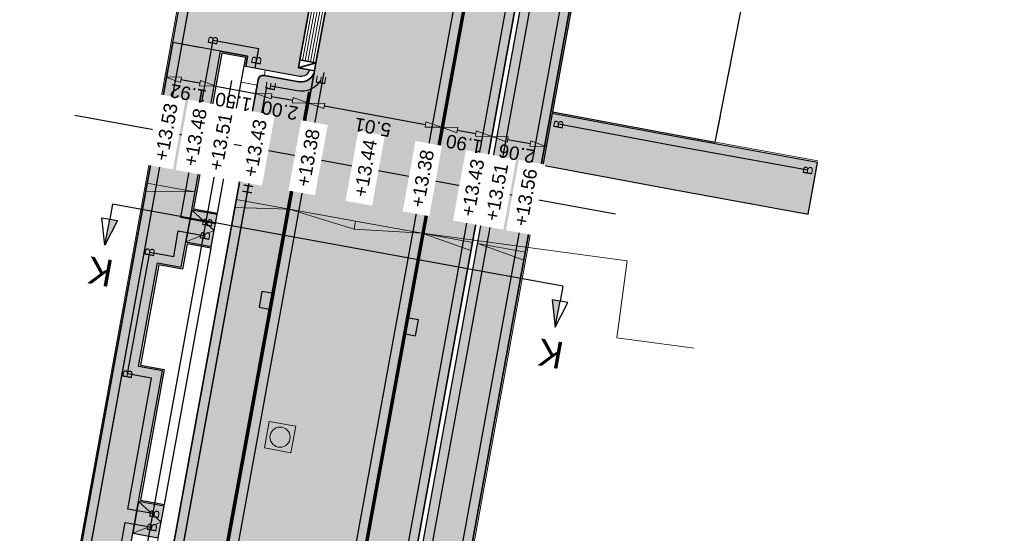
# Model space of a CAD drawing. Header units: metres. Extents: x 131295 to 132236, y 397710 to 398702.
# Tile 100 of 127: x 131646 to 131683, y 398440 to 398459. Entities that reach past the tile are written whole.
import ezdxf
from ezdxf.enums import TextEntityAlignment as Align

# ---------------------------------------------------------------- set-up
doc = ezdxf.new("R2010")
doc.units = ezdxf.units.M
doc.linetypes.add('AL-MATERIAALS', pattern=[2, 1, -1])
doc.linetypes.add('MA-1-3', pattern=[4, 1, -3])
doc.layers.get('Defpoints').update_dxf_attribs({"color": 128})
for name, color, linetype, lineweight in [('N-D-dwarsprofiel situatie @ 0.2', 7, 'Continuous', 25), ('N-IE-markering 1 - 3 streep 0.10', 255, 'MA-1-3', 18), ('N-IE-te stellen putdeksel', 190, 'Continuous', 18), ('N-KO-inritband 600x300x200 mm', 110, 'Continuous', 35), ('N-KO-inritband streklagen', 8, 'Continuous', 5), ('N-KO-opsluitband 60x200mm', 2, 'Continuous', 25), ('N-KO-opsluitband achterkant', 8, 'Continuous', 5), ('N-KO-tekst banden', 1, 'Continuous', 18), ('N-KO-trottoirband 180-200x250mm', 3, 'Continuous', 35), ('N-KO-trottoirband 580-600x250mm', 3, 'Continuous', 35), ('N-KO-trottoirband achterkant', 8, 'Continuous', 5), ('N-RI-straatkolk', 7, 'Continuous', 25), ('N-VH-afschotrichting', 250, 'Continuous', 18), ('N-VH-afschotrichting @ 0.2', 250, 'Continuous', 18), ("N-VH-arcering 'MAT' grijs 254", 254, 'Continuous', 18), ('X-AL-maatvoering', 1, 'Continuous', 18), ('X-AL-materiaalscheiding', 1, 'AL-MATERIAALS', 18), ('X-AL-planhoogte', 190, 'Continuous', 25)]:
    doc.layers.add(name, color=color, linetype=linetype, lineweight=lineweight)
doc.layers.add("N-VH-arcering 'MAT' kleur 1 (heiderood)", color=7, linetype='Continuous', lineweight=18, true_color=0xd98c8c)
doc.layers.add("N-VH-arcering 'MAT' kleur 5 (roodbruin)", color=7, linetype='Continuous', lineweight=18, true_color=0xc5a6a0)
for name, color, linetype, plot in [('X-AL-contourlijnen', 30, 'Continuous', False), ('X-AL-hulplijn bandenlijnnummers', 30, 'Continuous', False), ('X-AL-hulplijn hoogtetekst', 190, 'Continuous', False)]:
    doc.layers.add(name, color=color, linetype=linetype, plot=plot)
doc.styles.add('CS Annotative', font='arial.ttf')
doc.dimstyles.new('CS Annotative', dxfattribs={"dimtxt": 2.5, "dimasz": 3, "dimexe": 0.18, "dimexo": 0.0625, "dimgap": 1, "dimtad": 1, "dimzin": 0, "dimdsep": 46, "dimtxsty": 'CS Annotative', "dimblk": 'CS Dimensionpijl', "dimcen": 0, "dimse1": 1, "dimse2": 1, "dimclrd": 256, "dimclre": 256, "dimclrt": 2, "dimadec": 0, "dimazin": 0, "dimtm": 1e-09, "dimtfac": 1, "dimtofl": 0, "dimtmove": 1, "dimatfit": 3, "dimfxl": 1, "dimtfillclr": 256, "dimtolj": 1, "dimtzin": 0, "dimarcsym": 0})

# ---------------------------------------------------------------- blocks, each defined once
blk = doc.blocks.new('*U125')
blk.add_lwpolyline([(1.910961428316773, -1.913302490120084), (2.501110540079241, 1.028078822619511), (0.2950745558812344, 1.470690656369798), (-0.2950745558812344, -1.470690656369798)], close=True)
blk.add_solid([(1.910961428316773, -1.913302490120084), (-0.2950745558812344, -1.470690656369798), (1.910961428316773, -1.913302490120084), (2.501110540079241, 1.028078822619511)])
blk = doc.blocks.new('*U127')
blk.add_lwpolyline([(-1.911778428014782, 1.912486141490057), (-2.500671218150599, -1.029146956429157), (-0.2944463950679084, -1.470816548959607), (0.2944463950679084, 1.470816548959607)], close=True)
blk.add_solid([(-1.911778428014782, 1.912486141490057), (0.2944463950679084, 1.470816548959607), (-1.911778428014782, 1.912486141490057), (-2.500671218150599, -1.029146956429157)])
blk = doc.blocks.new('CS Dimensionpijl')
h = blk.add_hatch(color=256)
h.dxf.hatch_style = 1
h.paths.add_polyline_path([(-1, -0.1666666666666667), (0, 0), (-1, 0.1666666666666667)])
at = {"flags": 128}
blk.add_lwpolyline([(0, 0.5), (0, -0.5)], dxfattribs=at)
blk.add_lwpolyline([(-1, -0.1666666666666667), (0, 0), (-1, 0.1666666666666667)], close=True, dxfattribs=at)
blk = doc.blocks.new('*D274')
at = {"layer": 'Defpoints', "color": 0, "transparency": 16777216}
for p in [(131654.8710967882, 398455.8696228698), (131654.8710967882, 398455.8696228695), (131653.2162106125, 398455.1545342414)]:
    blk.add_point(p, dxfattribs=at)
at = {"layer": 'X-AL-maatvoering', "lineweight": -2, "transparency": 16777216}
for p, q in [((131652.8050729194, 398456.2458480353), (131652.2147803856, 398456.3533409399)), ((131653.3953654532, 398456.1383551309), (131654.8710967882, 398455.8696228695)), ((131655.461389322, 398455.7621299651), (131656.0516818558, 398455.6546370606))]:
    blk.add_line(p, q, dxfattribs=at)
at = {"layer": 'X-AL-maatvoering', "lineweight": -2, "transparency": 16777216, "xscale": 0.6000000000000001, "yscale": 0.6000000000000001, "zscale": 0.6000000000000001}
for p, rotation in [((131653.3953654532, 398456.1383551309), 349.6794644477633), ((131654.8710967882, 398455.8696228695), 169.6794644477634)]:
    blk.add_blockref('CS Dimensionpijl', p, dxfattribs=dict(at, rotation=rotation))
at = {"layer": 'X-AL-maatvoering', "color": 2, "transparency": 16777216, "insert": (131654.0516643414, 398455.5560686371), "char_height": 0.5, "attachment_point": 5, "rotation": 169.6794644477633, "style": 'CS Annotative'}
blk.add_mtext('\\A1;1.50', dxfattribs=at)
blk = doc.blocks.new('*D275')
at = {"layer": 'Defpoints', "color": 0, "transparency": 16777216}
for p in [(131654.8710967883, 398455.86962287), (131656.8387385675, 398455.5113131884), (131656.8387385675, 398455.5113131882)]:
    blk.add_point(p, dxfattribs=at)
at = {"layer": 'X-AL-maatvoering', "lineweight": -2, "transparency": 16777216}
blk.add_line((131655.4613893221, 398455.7621299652), (131656.2484460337, 398455.6188060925), dxfattribs=at)
at = {"layer": 'X-AL-maatvoering', "lineweight": -2, "transparency": 16777216, "xscale": 0.6000000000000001, "yscale": 0.6000000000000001, "zscale": 0.6000000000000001}
for p, rotation in [((131654.8710967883, 398455.8696228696), 169.6794644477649), ((131656.8387385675, 398455.5113131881), 349.6794644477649)]:
    blk.add_blockref('CS Dimensionpijl', p, dxfattribs=dict(at, rotation=rotation))
at = {"layer": 'X-AL-maatvoering', "color": 2, "transparency": 16777216, "insert": (131655.7733508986, 398455.2425476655), "char_height": 0.5, "attachment_point": 5, "rotation": 169.67946444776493, "style": 'CS Annotative'}
blk.add_mtext('\\A1;2.00', dxfattribs=at)
blk = doc.blocks.new('*D276')
at = {"layer": 'Defpoints', "color": 0, "transparency": 16777216}
for p in [(131656.8387385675, 398455.5113131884), (131661.7709459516, 398454.6094567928), (131661.7715974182, 398454.6130342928)]:
    blk.add_point(p, dxfattribs=at)
at = {"layer": 'X-AL-maatvoering', "lineweight": -2, "transparency": 16777216}
blk.add_line((131657.4290311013, 398455.4038202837), (131661.1813048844, 398454.7205271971), dxfattribs=at)
at = {"layer": 'X-AL-maatvoering', "lineweight": -2, "transparency": 16777216, "xscale": 0.6000000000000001, "yscale": 0.6000000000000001, "zscale": 0.6000000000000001}
for p, rotation in [((131656.8387385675, 398455.5113131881), 169.6794644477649), ((131661.7715974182, 398454.6130342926), 349.6794644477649)]:
    blk.add_blockref('CS Dimensionpijl', p, dxfattribs=dict(at, rotation=rotation))
at = {"layer": 'X-AL-maatvoering', "color": 2, "transparency": 16777216, "insert": (131659.2236012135, 398454.614253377), "char_height": 0.5, "attachment_point": 5, "rotation": 169.67946444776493, "style": 'CS Annotative'}
blk.add_mtext('\\A1;5.01', dxfattribs=at)
blk = doc.blocks.new('*D277')
at = {"layer": 'Defpoints', "color": 0, "transparency": 16777216}
for p in [(131661.7709459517, 398454.6094567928), (131663.6400600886, 398454.2682642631), (131663.640856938, 398454.2726401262)]:
    blk.add_point(p, dxfattribs=at)
at = {"layer": 'X-AL-maatvoering', "lineweight": -2, "transparency": 16777216}
blk.add_line((131662.3618899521, 398454.5055413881), (131663.0505644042, 398454.3801330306), dxfattribs=at)
at = {"layer": 'X-AL-maatvoering', "lineweight": -2, "transparency": 16777216, "xscale": 0.6000000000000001, "yscale": 0.6000000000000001, "zscale": 0.6000000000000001}
for p, rotation in [((131661.7715974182, 398454.6130342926), 169.6794644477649), ((131663.640856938, 398454.2726401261), 349.6794644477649)]:
    blk.add_blockref('CS Dimensionpijl', p, dxfattribs=dict(at, rotation=rotation))
at = {"layer": 'X-AL-maatvoering', "color": 2, "transparency": 16777216, "insert": (131662.6246603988, 398453.9949168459), "char_height": 0.5, "attachment_point": 5, "rotation": 169.67946444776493, "style": 'CS Annotative'}
blk.add_mtext('\\A1;1.90', dxfattribs=at)
blk = doc.blocks.new('*D278')
at = {"layer": 'Defpoints', "color": 0, "transparency": 16777216}
for p in [(131663.6400600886, 398454.2682642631), (131665.6665733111, 398453.8983397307), (131665.6675277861, 398453.9035811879)]:
    blk.add_point(p, dxfattribs=at)
at = {"layer": 'X-AL-maatvoering', "lineweight": -2, "transparency": 16777216}
blk.add_line((131664.2311494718, 398454.1651472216), (131665.0772352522, 398454.0110740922), dxfattribs=at)
at = {"layer": 'X-AL-maatvoering', "lineweight": -2, "transparency": 16777216, "xscale": 0.6000000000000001, "yscale": 0.6000000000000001, "zscale": 0.6000000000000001}
for p, rotation in [((131663.640856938, 398454.2726401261), 169.6794644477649), ((131665.667527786, 398453.9035811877), 349.6794644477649)]:
    blk.add_blockref('CS Dimensionpijl', p, dxfattribs=dict(at, rotation=rotation))
at = {"layer": 'X-AL-maatvoering', "color": 2, "transparency": 16777216, "insert": (131664.5726255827, 398453.6401902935), "char_height": 0.5, "attachment_point": 5, "rotation": 169.67946444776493, "style": 'CS Annotative'}
blk.add_mtext('\\A1;2.06', dxfattribs=at)
blk = doc.blocks.new('*U404')
at = {"ltscale": 0.2}
h = blk.add_hatch(color=256, dxfattribs=at)
h.dxf.hatch_style = 1
h.paths.add_polyline_path([(0, 0), (8.854388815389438, -1.612393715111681), (8.58565655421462, -3.088125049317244)])
blk.add_lwpolyline([(0, 0), (8.854388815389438, -1.612393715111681), (8.58565655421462, -3.088125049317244)], close=True, dxfattribs=at)
blk = doc.blocks.new('*U405')
at = {"ltscale": 0.2}
h = blk.add_hatch(color=256, dxfattribs=at)
h.dxf.hatch_style = 1
h.paths.add_polyline_path([(0, 0), (9.346299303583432, -1.701971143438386), (9.077567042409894, -3.177702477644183)])
blk.add_lwpolyline([(0, 0), (9.346299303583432, -1.701971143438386), (9.077567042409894, -3.177702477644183)], close=True, dxfattribs=at)
blk = doc.blocks.new('*U406')
at = {"ltscale": 0.2}
h = blk.add_hatch(color=256, dxfattribs=at)
h.dxf.hatch_style = 1
h.paths.add_polyline_path([(0, 0), (-9.83820889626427, 1.791548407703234), (-10.10694115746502, 0.315817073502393)])
blk.add_lwpolyline([(0, 0), (-9.83820889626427, 1.791548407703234), (-10.10694115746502, 0.315817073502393)], close=True, dxfattribs=at)
blk = doc.blocks.new('*U407')
at = {"ltscale": 0.2}
h = blk.add_hatch(color=256, dxfattribs=at)
h.dxf.hatch_style = 1
h.paths.add_polyline_path([(0, 0), (-8.865908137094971, 1.614491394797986), (-9.134640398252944, 0.1387600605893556)])
blk.add_lwpolyline([(0, 0), (-8.865908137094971, 1.614491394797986), (-9.134640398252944, 0.1387600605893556)], close=True, dxfattribs=at)
blk = doc.blocks.new('*U408')
at = {"ltscale": 0.2}
h = blk.add_hatch(color=256, dxfattribs=at)
h.dxf.hatch_style = 1
h.paths.add_polyline_path([(0, 0), (-12.32794903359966, 2.244932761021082), (-12.5966812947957, 0.7692014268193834)])
blk.add_lwpolyline([(0, 0), (-12.32794903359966, 2.244932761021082), (-12.5966812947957, 0.7692014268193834)], close=True, dxfattribs=at)
blk = doc.blocks.new('*U409')
at = {"ltscale": 0.2}
h = blk.add_hatch(color=256, dxfattribs=at)
h.dxf.hatch_style = 1
h.paths.add_polyline_path([(0, 0), (12.32794903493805, -2.244932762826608), (12.05921677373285, -3.720664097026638)])
blk.add_lwpolyline([(0, 0), (12.32794903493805, -2.244932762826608), (12.05921677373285, -3.720664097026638)], close=True, dxfattribs=at)
blk = doc.blocks.new('*U511')
for points in [[(-44.7741848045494, 5.30376663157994), (-43.31796627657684, 5.039174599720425), (-45.65930204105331, 0.4429266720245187)], [(38.85073315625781, -9.92361318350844), (37.39471655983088, -9.657912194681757), (37.96561591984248, -14.78445314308)]]:
    blk.add_hatch(color=256).paths.add_polyline_path(points)
for p, q in [((-45.65930204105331, 0.4429266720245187), (-46.23172527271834, 5.568598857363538)), ((-46.23172527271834, 5.568598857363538), (-44.77484577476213, 5.303886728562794)), ((-45.65930204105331, 0.4429266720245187), (-44.7741848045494, 5.30376663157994)), ((-43.31796627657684, 5.039174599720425), (-45.65930204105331, 0.4429266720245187)), ((-44.7741848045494, 5.30376663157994), (-43.31796627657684, 5.039174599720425)), ((38.85073315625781, -9.92361318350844), (37.39471655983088, -9.657912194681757)), ((37.39471655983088, -9.657912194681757), (37.96561591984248, -14.78445314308)), ((37.96561591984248, -14.78445314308), (38.85073315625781, -9.92361318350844)), ((37.96561591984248, -14.78445314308), (40.30807150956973, -10.18955537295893)), ((40.30807150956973, -10.18955537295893), (38.85139403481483, -9.923733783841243))]:
    blk.add_line(p, q)
at = {"ltscale": 10, "flags": 128}
for points in [[(-44.27201539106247, 8.06155401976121), (-44.7741848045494, 5.30376663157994)], [(39.3529025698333, -7.1658257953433), (38.85073315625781, -9.92361318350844)]]:
    blk.add_lwpolyline(points, dxfattribs=at)
blk.add_lwpolyline([(39.3529025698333, -7.165825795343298), (-44.27201539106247, 8.06155401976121)])
at = {"lineweight": 50, "style": 'CS Annotative'}
for tag, p in [('Dwp2:', (-46.55595263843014, -4.46481455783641)), ('Dwp1:', (37.0727889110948, -19.70409368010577))]:
    blk.add_attdef(tag, text='', height=5, rotation=169.68, dxfattribs=at).set_placement(p, align=Align.MIDDLE_CENTER)
blk = doc.blocks.new('CS te stellen put(deksel)')
at = {"flags": 128}
blk.add_lwpolyline([(-0.5, -0.5), (0.5, -0.5), (0.5, 0.5), (-0.5000000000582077, 0.5), (-0.5, -0.5)], close=True, dxfattribs=at)
blk.add_circle((0.0001273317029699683, 0.0003214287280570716), 0.3749999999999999)
blk = doc.blocks.new('*D578')
at = {"layer": 'Defpoints', "color": 0, "transparency": 16777216}
for p in [(131651.5064255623, 398456.4823257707), (131651.5064268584, 398456.4823328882), (131653.3953654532, 398456.1383551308)]:
    blk.add_point(p, dxfattribs=at)
at = {"layer": 'X-AL-maatvoering', "lineweight": -2, "transparency": 16777216}
blk.add_line((131652.8050738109, 398456.2458529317), (131652.0967197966, 398456.3748422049), dxfattribs=at)
at = {"layer": 'X-AL-maatvoering', "lineweight": -2, "transparency": 16777216, "xscale": 0.6000000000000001, "yscale": 0.6000000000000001, "zscale": 0.6000000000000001}
for p, rotation in [((131651.5064268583, 398456.4823328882), 169.6796800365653), ((131653.3953667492, 398456.1383622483), 349.6796800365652)]:
    blk.add_blockref('CS Dimensionpijl', p, dxfattribs=dict(at, rotation=rotation))
at = {"layer": 'X-AL-maatvoering', "color": 2, "transparency": 16777216, "insert": (131652.36933171, 398455.862426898), "char_height": 0.5, "attachment_point": 5, "rotation": 169.6796800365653, "style": 'CS Annotative'}
blk.add_mtext('\\A1;1.92', dxfattribs=at)

msp = doc.modelspace()

# ---------------------------------------------------------------- hatches: boundary and pattern name
at = {"layer": "N-VH-arcering 'MAT' grijs 254"}
h = msp.add_hatch(color=256, dxfattribs=at)
h.dxf.hatch_style = 1
edge = h.paths.add_edge_path()
edge.add_line((131679.2609287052, 398478.9370112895), (131682.330943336, 398478.6850187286))
edge.add_arc((131680.3376469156, 398478.8486322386), 2.000000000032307, 346.5559763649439, 355.307574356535, ccw=False)
edge.add_line((131682.2828419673, 398478.3836416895), (131681.5562276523, 398473.8310712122))
edge.add_line((131681.5562276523, 398473.8310712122), (131681.1614561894, 398471.6605256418))
edge.add_line((131681.1614561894, 398471.6605256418), (131679.1300000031, 398472.0299999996))
edge.add_line((131679.13, 398472.0300000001), (131679.1396229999, 398472.0892232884))
edge.add_line((131679.1396229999, 398472.0892232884), (131673.0924652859, 398473.071806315))
edge.add_arc((131672.4509319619, 398469.1235870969), 4.000000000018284, 80.77085318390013, 169.6549933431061)
edge.add_line((131668.515954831, 398469.8418871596), (131657.7293747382, 398410.7510584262))
edge.add_line((131657.7293747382, 398410.7510584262), (131662.4061241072, 398408.4884143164))
edge.add_line((131662.4061241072, 398408.4884143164), (131666.053013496, 398407.2383461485))
edge.add_line((131666.053013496, 398407.2383461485), (131664.8896248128, 398403.8628068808))
edge.add_line((131664.8896248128, 398403.8628068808), (131657.3319358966, 398406.4625285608))
edge.add_arc((131658.8932673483, 398411.0014980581), 4.800000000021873, 169.6549933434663, 251.0176188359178, ccw=False)
edge.add_line((131654.1712947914, 398411.8634581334), (131654.7427023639, 398414.993731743))
edge.add_arc((131655.0378256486, 398414.9398592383), 0.2999999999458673, 79.65499334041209, 169.6549933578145, ccw=False)
edge.add_line((131655.0916981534, 398415.2349825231), (131656.6656890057, 398414.947662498))
edge.add_line((131656.6656890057, 398414.947662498), (131666.7937198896, 398470.4308400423))
edge.add_line((131666.7937198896, 398470.4308400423), (131665.2197290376, 398470.7181600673))
edge.add_arc((131665.2736015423, 398471.0132833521), 0.299999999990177, 169.6549933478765, 259.6549933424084, ccw=False)
edge.add_line((131664.9784782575, 398471.0671558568), (131665.010443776, 398471.2422687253))
edge.add_arc((131674.6511377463, 398469.4824335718), 9.79999999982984, 135.4562889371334, 169.6549933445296, ccw=False)
edge.add_line((131667.6665256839, 398476.3566749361), (131677.4980062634, 398474.5689890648))
edge.add_arc((131677.6769056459, 398475.5528564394), 0.9999999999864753, 259.6943414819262, 350.4402725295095)
edge.add_line((131678.6630186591, 398475.3867807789), (131679.2609287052, 398478.9370112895))
h = msp.add_hatch(color=256, dxfattribs=at)
h.dxf.hatch_style = 1
edge = h.paths.add_edge_path()
edge.add_line((131656.5202640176, 398457.1114825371), (131656.4665175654, 398456.8163362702))
edge.add_line((131656.4665175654, 398456.8163362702), (131656.8600459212, 398456.744674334))
edge.add_arc((131656.5648996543, 398456.7984207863), 0.3000000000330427, 259.6794644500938, 349.6794644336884, ccw=False)
edge.add_line((131656.511153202, 398456.5032745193), (131655.2321860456, 398456.7361758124))
edge.add_line((131655.2321860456, 398456.7361758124), (131654.5041585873, 398456.8687503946))
edge.add_line((131654.5041585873, 398456.8687503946), (131654.5742290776, 398457.253539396))
edge.add_line((131654.5742290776, 398457.253539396), (131653.5707317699, 398457.4362773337))
edge.add_line((131653.5707317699, 398457.4362773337), (131651.7971510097, 398457.7592482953))
edge.add_line((131651.7971510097, 398457.7592482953), (131652.4800316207, 398461.5108837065))
edge.add_line((131652.4800316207, 398461.5108837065), (131654.2531116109, 398461.1835360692))
edge.add_line((131654.2531116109, 398461.1835360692), (131655.1975796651, 398461.0115474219))
edge.add_line((131655.1975796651, 398461.0115474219), (131655.9846363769, 398460.8682235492))
edge.add_line((131655.9846363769, 398460.8682235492), (131657.2636035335, 398460.6353222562))
edge.add_arc((131657.2098570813, 398460.3401759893), 0.2999999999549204, -10.320535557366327, 79.67946445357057, ccw=False)
edge.add_line((131657.5050033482, 398460.2864295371), (131657.1114749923, 398460.3580914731))
edge.add_line((131657.1114749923, 398460.3580914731), (131657.0577285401, 398460.0629452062))
edge.add_line((131657.0577285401, 398460.0629452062), (131656.5202640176, 398457.1114825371))
h = msp.add_hatch(color=256, dxfattribs=at)
h.dxf.hatch_style = 1
edge = h.paths.add_edge_path()
edge.add_line((131647.35565024, 398423.3064318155), (131647.5706360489, 398424.4870168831))
edge.add_line((131647.5706360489, 398424.4870168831), (131649.0470459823, 398432.5946567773))
edge.add_line((131649.0470459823, 398432.5946567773), (131648.1616071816, 398432.755896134))
edge.add_line((131648.1616071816, 398432.755896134), (131648.8605784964, 398436.5942662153))
edge.add_line((131648.8605784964, 398436.5942662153), (131649.7460172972, 398436.4330268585))
edge.add_line((131649.7460172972, 398436.4330268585), (131650.311705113, 398439.5394764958))
edge.add_line((131650.311705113, 398439.5394764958), (131650.5266909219, 398440.7200615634))
edge.add_line((131650.5266909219, 398440.7200615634), (131651.4107853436, 398445.5750270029))
edge.add_line((131651.4107853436, 398445.5750270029), (131650.5253465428, 398445.7362663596))
edge.add_line((131650.5253465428, 398445.7362663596), (131651.2245114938, 398449.5756997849))
edge.add_line((131651.2245114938, 398449.5756997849), (131652.1099502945, 398449.4144604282))
edge.add_line((131652.1099502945, 398449.4144604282), (131652.2824083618, 398450.361506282))
edge.add_line((131652.2824083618, 398450.361506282), (131652.4973941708, 398451.5420913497))
edge.add_line((131652.4973941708, 398451.5420913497), (131653.5707317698, 398457.4362773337))
edge.add_line((131653.5707317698, 398457.4362773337), (131651.7971510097, 398457.7592482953))
edge.add_line((131651.7971510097, 398457.7592482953), (131645.3878920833, 398422.5478184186))
edge.add_line((131645.3878920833, 398422.5478184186), (131644.4392217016, 398417.3381681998))
edge.add_line((131644.4392217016, 398417.3381681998), (131643.7720904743, 398413.6746465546))
edge.add_line((131643.7720904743, 398413.6746465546), (131642.9712703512, 398411.3477592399))
edge.add_arc((131644.5403467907, 398415.8840571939), 4.800000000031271, 250.9198244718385, 349.679464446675)
edge.add_line((131649.2626870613, 398415.0241139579), (131649.6042748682, 398416.8999283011))
edge.add_arc((131649.3091286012, 398416.9536747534), 0.3000000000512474, 349.6794644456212, 439.6794644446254)
edge.add_line((131649.3628750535, 398417.2488210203), (131648.083907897, 398417.4817223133))
edge.add_line((131648.083907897, 398417.4817223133), (131647.2968511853, 398417.625046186))
edge.add_line((131647.2968511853, 398417.625046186), (131647.2969945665, 398417.6258335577))
edge.add_arc((131647.5153588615, 398418.601700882), 0.9999999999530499, 169.6794644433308, 257.3870216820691, ccw=False)
edge.add_line((131646.5315379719, 398418.7808557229), (131647.35565024, 398423.3064318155))
h = msp.add_hatch(color=256, dxfattribs=at)
h.dxf.hatch_style = 1
h.paths.add_polyline_path([(131675.7424885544, 398453.30923068), (131670.5951361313, 398454.2467614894), (131665.8900486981, 398455.1225781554), (131665.539875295, 398453.2042651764), (131670.242, 398452.329), (131675.3930672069, 398451.3907925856)])
h = msp.add_hatch(color=256, dxfattribs=at)
h.dxf.hatch_style = 1
h.paths.add_polyline_path([(131653.4418622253, 398451.3701027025), (131652.4973941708, 398451.5420913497), (131652.2824083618, 398450.361506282), (131653.2268764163, 398450.1895176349)])
h = msp.add_hatch(color=256, dxfattribs=at)
h.dxf.hatch_style = 1
h.paths.add_polyline_path([(131651.4711589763, 398440.548072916), (131650.5266909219, 398440.7200615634), (131650.311705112, 398439.5394764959), (131651.2561731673, 398439.3674878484)])
at = {"layer": "N-VH-arcering 'MAT' kleur 1 (heiderood)"}
h = msp.add_hatch(color=256, dxfattribs=at)
h.dxf.hatch_style = 1
edge = h.paths.add_edge_path()
edge.add_line((131664.7817294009, 398471.10307086), (131664.8136949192, 398471.2781837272))
edge.add_arc((131674.6511377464, 398469.4824335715), 9.999999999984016, 136.23260988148, 169.6549933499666, ccw=False)
edge.add_line((131667.4295973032, 398476.3997562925), (131659.5644861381, 398477.8298916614))
edge.add_arc((131650.1331794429, 398474.5056693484), 9.99999999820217, -10.320535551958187, 19.41586118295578, ccw=False)
edge.add_line((131659.9713883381, 398472.7141209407), (131657.7017675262, 398460.2505985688))
edge.add_line((131657.7017675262, 398460.2505985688), (131657.6480210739, 398459.9554523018))
edge.add_line((131657.6480210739, 398459.9554523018), (131657.1105565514, 398457.0039896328))
edge.add_line((131657.1105565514, 398457.0039896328), (131657.0568100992, 398456.7088433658))
edge.add_line((131657.0568100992, 398456.7088433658), (131649.8010390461, 398416.8640973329))
edge.add_line((131649.8010390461, 398416.8640973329), (131649.6303829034, 398415.9269466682))
edge.add_line((131649.6303829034, 398415.9269466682), (131654.5459535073, 398415.0296467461))
edge.add_line((131654.5459535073, 398415.0296467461), (131664.7817294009, 398471.10307086))
at = {"layer": "N-VH-arcering 'MAT' kleur 5 (roodbruin)"}
h = msp.add_hatch(color=256, dxfattribs=at)
h.dxf.hatch_style = 1
edge = h.paths.add_edge_path()
edge.add_arc((131666.2702262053, 398470.0689638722), 0.2500000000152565, 349.654993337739, 439.6549933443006)
edge.add_line((131666.3151199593, 398470.3148999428), (131665.1838140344, 398470.5214112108))
edge.add_arc((131665.2736015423, 398471.0132833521), 0.499999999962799, 169.6549933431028, 259.6549933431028, ccw=False)
edge.add_line((131664.7817294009, 398471.10307086), (131654.5459535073, 398415.0296467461))
edge.add_arc((131655.0378256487, 398414.9398592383), 0.5000000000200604, 79.65499334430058, 169.6549933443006, ccw=False)
edge.add_line((131655.1276131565, 398415.4317313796), (131656.2589190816, 398415.2252201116))
edge.add_arc((131656.3038128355, 398415.4711561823), 0.2500000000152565, 259.6549933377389, 349.6549933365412)
edge.add_line((131656.5497489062, 398415.4262624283), (131666.516162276, 398470.0240701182))
h = msp.add_hatch(color=256, dxfattribs=at)
h.dxf.hatch_style = 1
edge = h.paths.add_edge_path()
edge.add_arc((131656.5648996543, 398456.7984207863), 0.5000000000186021, 259.6794644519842, 349.679464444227, ccw=False)
edge.add_line((131656.4753222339, 398456.3065103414), (131655.1963550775, 398456.5394116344))
edge.add_arc((131655.1605241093, 398456.3426474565), 0.1999999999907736, 79.67946445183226, 169.6794644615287)
edge.add_line((131654.9637599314, 398456.3784784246), (131654.9279289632, 398456.1817142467))
edge.add_line((131654.9279289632, 398456.1817142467), (131647.9946366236, 398418.1078458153))
edge.add_line((131647.9946366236, 398418.1078458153), (131647.9588056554, 398417.9110816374))
edge.add_arc((131648.1555698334, 398417.8752506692), 0.2000000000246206, 169.6794644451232, 259.6794644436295)
edge.add_line((131648.1197388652, 398417.6784864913), (131649.3987060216, 398417.4455851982))
edge.add_arc((131649.3091286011, 398416.9536747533), 0.500000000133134, -10.320535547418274, 79.67946444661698, ccw=False)
edge.add_line((131649.8010390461, 398416.8640973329), (131657.0568100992, 398456.7088433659))

# ---------------------------------------------------------------- linework, layer by layer
at = {"layer": 'N-IE-markering 1 - 3 streep 0.10', "const_width": 0.1, "flags": 128}
for points in [[(131664.6872566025, 398470.307096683), (131654.738800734, 398415.8076634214)], [(131656.864295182, 398455.9307443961), (131649.8951718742, 398417.6601117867)]]:
    msp.add_lwpolyline(points, dxfattribs=at)
at = {"layer": 'N-KO-inritband 600x300x200 mm'}
for points in [[(131657.0577285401, 398460.0629452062), (131656.5202640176, 398457.1114825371)], [(131657.1105565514, 398457.0039896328), (131657.6480210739, 398459.9554523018)]]:
    msp.add_lwpolyline(points, dxfattribs=at)
msp.add_lwpolyline([(131656.5202640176, 398457.1114825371), (131657.1105565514, 398457.0039896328), (131657.0568100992, 398456.7088433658), (131656.4665175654, 398456.8163362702)], close=True, dxfattribs=at)
at = {"layer": 'N-KO-inritband 600x300x200 mm', "flags": 128}
msp.add_lwpolyline([(131656.4665175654, 398456.8163362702), (131657.1105565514, 398457.0039896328)], dxfattribs=at)
at = {"layer": 'N-KO-inritband streklagen'}
for points in [[(131657.1561106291, 398460.0450297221), (131656.6186461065, 398457.093567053)], [(131657.254492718, 398460.027114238), (131656.7170281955, 398457.0756515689)], [(131657.352874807, 398460.0091987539), (131656.8154102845, 398457.0577360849)], [(131657.451256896, 398459.9912832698), (131656.9137923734, 398457.0398206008)], [(131657.5496389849, 398459.9733677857), (131657.0121744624, 398457.0219051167)]]:
    msp.add_lwpolyline(points, dxfattribs=at)
at = {"layer": 'N-KO-opsluitband 60x200mm', "flags": 128}
for points in [[(131666.0530134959, 398407.2383461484), (131662.4061241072, 398408.4884143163), (131657.7293747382, 398410.7510584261), (131668.515954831, 398469.8418871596, -0.4085207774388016), (131673.0924652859, 398473.0718063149), (131679.1396229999, 398472.0892232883)], [(131639.94, 398420.9899999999), (131642.4884515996, 398420.534516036, 0.4132799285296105), (131645.3878920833, 398422.5478184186), (131652.4800316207, 398461.5108837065)]]:
    msp.add_lwpolyline(points, format="xyb", dxfattribs=at)
for points in [[(131653.4418622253, 398451.3701027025), (131652.4973941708, 398451.5420913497), (131653.5707317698, 398457.4362773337), (131654.5742290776, 398457.253539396), (131654.5041585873, 398456.8687503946)], [(131675.7424885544, 398453.30923068), (131670.5951361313, 398454.2467614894), (131665.8898433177, 398455.1226163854)], [(131651.4711589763, 398440.548072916), (131650.5266909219, 398440.7200615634), (131651.4107853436, 398445.5750270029), (131650.5253465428, 398445.7362663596), (131651.2245114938, 398449.5756997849), (131652.1099502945, 398449.4144604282), (131652.2824083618, 398450.361506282), (131653.2268764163, 398450.1895176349)], [(131648.5151041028, 398424.3150282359), (131647.570636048, 398424.4870168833), (131649.0470459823, 398432.5946567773), (131648.1616071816, 398432.755896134), (131648.8605784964, 398436.5942662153), (131649.7460172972, 398436.4330268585), (131650.311705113, 398439.5394764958), (131651.2561731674, 398439.3674878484)]]:
    msp.add_lwpolyline(points, dxfattribs=at)
at = {"layer": 'N-KO-opsluitband achterkant', "flags": 128}
for points in [[(131666.0725640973, 398407.295071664), (131662.429, 398408.544), (131657.7965965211, 398410.7851892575), (131668.574979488, 398469.8311126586, -0.4085207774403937), (131673.0828422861, 398473.0125830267), (131679.13, 398472.03), (131679.1396229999, 398472.0892232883)], [(131639.9505564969, 398421.0490640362), (131642.4990080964, 398420.5935800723, 0.413279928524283), (131645.3288620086, 398422.5585631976), (131652.421001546, 398461.5216284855), (131652.4800316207, 398461.5108837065)]]:
    msp.add_lwpolyline(points, format="xyb", dxfattribs=at)
for points in [[(131653.4526115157, 398451.4291319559), (131652.5671727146, 398451.5903713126), (131653.6190117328, 398457.3664987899), (131654.5044505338, 398457.2052594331), (131654.4451293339, 398456.879499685)], [(131675.7532399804, 398453.3682595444), (131670.6060018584, 398454.3057695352), (131665.9008232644, 398455.1816031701)], [(131651.4819082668, 398440.6071021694), (131650.5964694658, 398440.7683415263), (131651.4805638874, 398445.6233069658), (131650.5951250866, 398445.7845463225), (131651.2727914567, 398449.505921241), (131652.1582302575, 398449.3446818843), (131652.3306883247, 398450.2917277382), (131653.2161271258, 398450.1304883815)]]:
    msp.add_lwpolyline(points, dxfattribs=at)
at = {"layer": 'N-KO-trottoirband 180-200x250mm'}
for points in [[(131682.347304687, 398478.8843483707), (131675.4692052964, 398479.4489156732, 0.3856043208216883), (131664.8136949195, 398471.2781837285), (131664.7817294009, 398471.1030708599, 0.4142135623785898), (131665.1838140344, 398470.5214112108), (131666.3151199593, 398470.3148999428, -0.4142135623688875), (131666.516162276, 398470.0240701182), (131656.5497489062, 398415.4262624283, -0.4142135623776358), (131656.2589190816, 398415.2252201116), (131655.1276131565, 398415.4317313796, 0.4142135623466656), (131654.5459535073, 398415.0296467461), (131653.9745459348, 398411.8993731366, 0.370718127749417), (131657.2668804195, 398406.2734048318), (131664.8244562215, 398403.6737220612)], [(131657.0568100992, 398456.708843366, -0.4142135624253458), (131656.4753222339, 398456.3065103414), (131655.1963550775, 398456.5394116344)]]:
    msp.add_lwpolyline(points, format="xyb", dxfattribs=at)
at = {"layer": 'N-KO-trottoirband 580-600x250mm', "flags": 128}
msp.add_lwpolyline([(131655.1963550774, 398456.5394116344, 0.4142135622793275), (131654.9637599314, 398456.3784784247), (131654.9279289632, 398456.1817142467)], format="xyb", dxfattribs=at)
msp.add_lwpolyline([(131654.9279289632, 398456.1817142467), (131647.9946366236, 398418.1078458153)], dxfattribs=at)
at = {"layer": 'N-KO-trottoirband achterkant'}
for points in [[(131664.8244562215, 398403.6737220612), (131664.8895116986, 398403.8628457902), (131657.3319358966, 398406.4625285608, -0.3707181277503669), (131654.1712947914, 398411.8634581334), (131654.7427023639, 398414.993731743, -0.414213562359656), (131655.0916981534, 398415.2349825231), (131656.6656890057, 398414.947662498), (131666.7937198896, 398470.4308400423), (131665.2197290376, 398470.7181600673, -0.4142135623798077), (131664.9784782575, 398471.0671558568), (131665.010443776, 398471.2422687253, -0.3856043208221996), (131675.4528439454, 398479.2495860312), (131682.330943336, 398478.6850187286), (131682.347304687, 398478.8843483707), (131682.330943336, 398478.6850187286)], [(131656.8600459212, 398456.744674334), (131656.8600459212, 398456.7446743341, -0.414213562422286), (131656.511153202, 398456.5032745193), (131655.2321860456, 398456.7361758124)]]:
    msp.add_lwpolyline(points, format="xyb", dxfattribs=at)
at = {"layer": 'N-KO-trottoirband achterkant', "flags": 128}
msp.add_lwpolyline([(131655.1963550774, 398456.5394116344), (131655.2321860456, 398456.7361758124), (131654.4451293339, 398456.879499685), (131654.3376364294, 398456.2892071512), (131654.9279289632, 398456.1817142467)], dxfattribs=at)
at = {"layer": 'N-KO-trottoirband achterkant'}
msp.add_lwpolyline([(131647.4043440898, 398418.2153387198), (131654.3376364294, 398456.2892071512)], dxfattribs=at)
at = {"layer": 'N-VH-afschotrichting', "ltscale": 2}
for points in [[(131652.2824083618, 398450.361506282), (131653.3343693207, 398450.7798101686), (131652.4973941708, 398451.5420913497)], [(131650.311705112, 398439.5394764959), (131651.3636660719, 398439.9577803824), (131650.5266909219, 398440.7200615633)]]:
    msp.add_lwpolyline(points, dxfattribs=at)
at = {"layer": 'X-AL-contourlijnen', "flags": 128}
for points in [[(131664.7817294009, 398471.10307086), (131664.8136949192, 398471.2781837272, -0.1468753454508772), (131667.4295973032, 398476.3997562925), (131659.5644861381, 398477.8298916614, -0.130482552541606), (131659.9713883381, 398472.7141209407), (131657.7017675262, 398460.2505985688), (131657.6480210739, 398459.9554523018), (131657.1105565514, 398457.0039896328), (131657.0568100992, 398456.7088433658), (131649.8010390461, 398416.8640973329), (131649.6303829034, 398415.9269466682), (131654.5459535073, 398415.0296467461)], [(131675.5749317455, 398472.6076515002), (131673.0828422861, 398473.0125830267, 0.4085207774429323), (131668.574979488, 398469.8311126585), (131665.9008232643, 398455.1816031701), (131670.6060018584, 398454.3057695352), (131671.9427781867, 398454.0622911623)], [(131666.516162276, 398470.0240701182, 0.4142135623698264), (131666.3151199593, 398470.3148999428), (131665.1838140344, 398470.5214112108, -0.414213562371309), (131664.7817294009, 398471.10307086), (131654.5459535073, 398415.0296467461, -0.4142135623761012), (131655.1276131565, 398415.4317313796), (131656.2589190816, 398415.2252201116, 0.4142135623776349), (131656.5497489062, 398415.4262624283)], [(131656.5202640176, 398457.1114825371), (131656.4665175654, 398456.8163362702), (131656.8600459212, 398456.744674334, -0.414213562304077), (131656.511153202, 398456.5032745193), (131655.2321860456, 398456.7361758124), (131654.5041585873, 398456.8687503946), (131654.5742290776, 398457.253539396), (131653.5707317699, 398457.4362773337), (131651.7971510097, 398457.7592482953), (131652.4800316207, 398461.5108837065), (131654.2531116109, 398461.1835360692), (131655.1975796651, 398461.0115474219), (131655.9846363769, 398460.8682235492), (131657.2636035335, 398460.6353222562, -0.4142135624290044), (131657.5050033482, 398460.2864295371), (131657.1114749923, 398460.3580914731), (131657.0577285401, 398460.0629452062)], [(131657.0568100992, 398456.7088433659, -0.4142135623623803), (131656.4753222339, 398456.3065103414), (131655.1963550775, 398456.5394116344, 0.4142135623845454), (131654.9637599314, 398456.3784784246), (131654.9279289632, 398456.1817142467), (131647.9946366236, 398418.1078458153), (131647.9588056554, 398417.9110816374, 0.4142135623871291), (131648.1197388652, 398417.6784864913), (131649.3987060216, 398417.4455851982, -0.4142135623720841), (131649.8010390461, 398416.8640973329)]]:
    msp.add_lwpolyline(points, format="xyb", close=True, dxfattribs=at)
msp.add_lwpolyline([(131668.515954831, 398469.8418871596), (131657.7293747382, 398410.7510584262), (131662.4061241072, 398408.4884143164), (131666.053013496, 398407.2383461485), (131664.8896248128, 398403.8628068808), (131657.3319358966, 398406.4625285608, -0.3707181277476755), (131654.1712947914, 398411.8634581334), (131654.7427023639, 398414.993731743, -0.414213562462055), (131655.0916981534, 398415.2349825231), (131656.6656890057, 398414.947662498), (131666.7937198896, 398470.4308400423)], format="xyb", dxfattribs=at)
msp.add_lwpolyline([(131649.7460172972, 398436.4330268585), (131650.311705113, 398439.5394764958), (131650.5266909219, 398440.7200615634), (131651.4107853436, 398445.5750270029), (131650.5253465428, 398445.7362663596), (131651.2245114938, 398449.5756997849), (131652.1099502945, 398449.4144604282), (131652.2824083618, 398450.361506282), (131652.4973941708, 398451.5420913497), (131653.5707317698, 398457.4362773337), (131651.7971510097, 398457.7592482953), (131645.3878920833, 398422.5478184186)], dxfattribs=at)
for points in [[(131654.3376364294, 398456.2892071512), (131654.4451293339, 398456.879499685), (131654.5044505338, 398457.2052594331), (131653.6190117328, 398457.3664987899), (131652.5671727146, 398451.5903713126), (131653.4526115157, 398451.4291319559)], [(131675.7424885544, 398453.30923068), (131670.5951361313, 398454.2467614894), (131665.8900486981, 398455.1225781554), (131665.539875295, 398453.2042651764), (131670.242, 398452.329), (131675.3930672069, 398451.3907925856)], [(131653.4418622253, 398451.3701027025), (131652.4973941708, 398451.5420913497), (131652.2824083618, 398450.361506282), (131653.2268764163, 398450.1895176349)], [(131653.2161271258, 398450.1304883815), (131652.3306883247, 398450.2917277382), (131652.1582302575, 398449.3446818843), (131651.2727914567, 398449.505921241), (131650.5951250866, 398445.7845463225), (131651.4805638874, 398445.6233069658), (131650.5964694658, 398440.7683415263), (131651.4819082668, 398440.6071021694)], [(131651.4711589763, 398440.548072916), (131650.5266909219, 398440.7200615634), (131650.311705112, 398439.5394764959), (131651.2561731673, 398439.3674878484)]]:
    msp.add_lwpolyline(points, close=True, dxfattribs=at)
at = {"layer": 'X-AL-hulplijn bandenlijnnummers'}
for points in [[(131682.0769425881, 398479.2577172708), (131675.4978376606, 398479.7977425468, 0.3856043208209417), (131664.4693844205, 398471.3410349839), (131664.437418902, 398471.1659221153, 0.414213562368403), (131665.120962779, 398470.1771007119), (131666.1538942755, 398469.9885469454), (131656.2233959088, 398415.5874881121), (131655.190464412, 398415.7760418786, 0.4142135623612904), (131654.2016430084, 398415.0924980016), (131653.6302354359, 398411.962224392, 0.3707181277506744), (131657.1530333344, 398405.9424383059), (131664.4269235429, 398403.4403387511)], [(131657.296963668, 398456.3664690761, -0.3142339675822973), (131656.4126180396, 398455.96217303), (131655.4287971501, 398456.1413278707)]]:
    msp.add_lwpolyline(points, format="xyb", dxfattribs=at)
at = {"layer": 'X-AL-hulplijn bandenlijnnummers', "flags": 128}
msp.add_lwpolyline([(131665.6557330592, 398407.0045337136), (131662.2726813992, 398408.1641644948), (131657.3372476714, 398410.5519619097), (131668.1716443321, 398469.904738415, -0.4085207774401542), (131673.1485994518, 398473.4172754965), (131678.8996407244, 398472.4828074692)], format="xyb", dxfattribs=at)
for points in [[(131645.7514780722, 398422.5908633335), (131652.8243737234, 398461.4482058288)], [(131653.0840117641, 398451.0795118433), (131652.0903526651, 398451.2604582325), (131653.2890986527, 398457.8433188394), (131654.9812705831, 398457.5351725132), (131654.9022423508, 398457.1011924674)], [(131655.2185198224, 398455.8238637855), (131648.3927203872, 398418.340287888)], [(131675.38462758, 398453.0186527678), (131670.5317527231, 398453.9025478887), (131666.1207275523, 398454.7236270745)], [(131651.1133085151, 398440.2574820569), (131650.1196494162, 398440.4384284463), (131651.0037438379, 398445.2933938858), (131650.1183050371, 398445.4546332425), (131650.9428783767, 398449.9827412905), (131651.8283171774, 398449.8215019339), (131652.0007752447, 398450.7685477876), (131652.9944343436, 398450.5876013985)], [(131648.1572536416, 398424.0244373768), (131647.1635945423, 398424.2053837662), (131648.6400044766, 398432.3130236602), (131647.7545656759, 398432.4742630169), (131648.5789453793, 398437.001307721), (131649.4643841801, 398436.8400683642), (131650.0300719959, 398439.9465180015), (131651.0237310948, 398439.7655716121)]]:
    msp.add_lwpolyline(points, dxfattribs=at)
at = {"layer": 'X-AL-hulplijn hoogtetekst'}
for points in [[(131682.3759370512, 398479.2331752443), (131675.4978376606, 398479.7977425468, 0.3856043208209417), (131664.4693844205, 398471.3410349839), (131664.437418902, 398471.1659221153, 0.414213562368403), (131665.120962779, 398470.1771007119), (131666.1538942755, 398469.9885469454), (131656.2233959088, 398415.5874881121), (131655.190464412, 398415.7760418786, 0.4142135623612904), (131654.2016430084, 398415.0924980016), (131653.6302354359, 398411.962224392, 0.3707181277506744), (131657.1530333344, 398405.9424383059), (131664.7106091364, 398403.3427555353)], [(131665.1554227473, 398403.5598749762), (131665.3343253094, 398404.0799652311), (131657.4457829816, 398406.7934950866, -0.3707181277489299), (131654.5156052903, 398411.800606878), (131655.078034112, 398414.8816932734), (131656.9471482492, 398414.5405007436), (131667.2008816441, 398470.7122992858), (131665.3317675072, 398471.0534918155), (131665.3547542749, 398471.1794174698, -0.3856043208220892), (131675.4242115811, 398478.9007591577), (131682.6511378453, 398478.3075594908), (131682.6797702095, 398478.6563863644)]]:
    msp.add_lwpolyline(points, format="xyb", dxfattribs=at)
at = {"layer": 'X-AL-hulplijn hoogtetekst', "flags": 128}
msp.add_lwpolyline([(131665.939523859, 398406.907256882), (131662.2726813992, 398408.1641644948), (131657.3372476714, 398410.5519619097), (131668.1716443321, 398469.904738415, -0.4085207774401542), (131673.1485994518, 398473.4172754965), (131679.1957571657, 398472.4346924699)], format="xyb", dxfattribs=at)
for points in [[(131664.437418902, 398471.1659221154), (131654.2016430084, 398415.0924980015)], [(131645.697754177, 398422.2957129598), (131652.8243737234, 398461.4482058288)], [(131653.379158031, 398451.0257653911), (131652.0903526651, 398451.2604582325), (131653.2890986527, 398457.8433188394), (131654.9812705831, 398457.5351725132), (131654.8484958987, 398456.8060462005)], [(131657.4011474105, 398456.6461391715), (131650.1453763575, 398416.8013931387)], [(131655.2722662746, 398456.1190100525), (131648.338973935, 398418.045141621)], [(131648.1539353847, 398455.0599348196), (131668.2410031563, 398451.4020582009)]]:
    msp.add_lwpolyline(points, dxfattribs=at)
at = {"layer": 'X-AL-hulplijn hoogtetekst'}
msp.add_lwpolyline([(131647.0600067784, 398418.2780429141), (131653.993299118, 398456.3519113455)], dxfattribs=at)
at = {"layer": 'X-AL-maatvoering', "flags": 128}
msp.add_lwpolyline([(131656.1221192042, 398451.5760296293), (131661.0532988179, 398450.6780565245), (131668.6678241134, 398449.6572901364), (131668.2838317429, 398446.7928545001), (131671.1575119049, 398446.4076228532)], dxfattribs=at)
at = {"layer": 'X-AL-materiaalscheiding', "flags": 128}
for points in [[(131671.9427781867, 398454.0622911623), (131675.5749317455, 398472.6076515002)], [(131664.7817294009, 398471.10307086), (131654.5459535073, 398415.0296467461)], [(131657.0577285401, 398460.0629452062), (131656.5202640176, 398457.1114825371)], [(131651.7998541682, 398457.7587560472), (131653.5707317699, 398457.4362773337)], [(131657.0568100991, 398456.7088433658), (131649.8010390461, 398416.864097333)], [(131675.7424885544, 398453.30923068), (131675.3930672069, 398451.3907925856), (131670.242, 398452.329), (131665.539875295, 398453.2042651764)], [(131652.2824083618, 398450.361506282), (131652.4973941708, 398451.5420913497)], [(131650.311705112, 398439.5394764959), (131650.5266909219, 398440.7200615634)]]:
    msp.add_lwpolyline(points, dxfattribs=at)

# ---------------------------------------------------------------- block references
at = {"layer": 'N-D-dwarsprofiel situatie @ 0.2', "xscale": 0.2, "yscale": 0.2, "zscale": 0.2}
msp.add_blockref('*U511', (131658.4083539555, 398450.1432586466), dxfattribs=at).add_auto_attribs({'Dwp1:': 'K', 'Dwp2:': 'K'})
at = {"layer": 'N-IE-te stellen putdeksel', "rotation": 259.6900296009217}
msp.add_blockref('CS te stellen put(deksel)', (131655.779, 398443.109), dxfattribs=at)
at = {"layer": 'N-RI-straatkolk', "xscale": 0.2, "yscale": 0.2, "zscale": 0.2, "rotation": 1}
for name, p in [('*U127', (131655.4973213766, 398448.1449799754)), ('*U125', (131660.4270355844, 398447.2472737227))]:
    msp.add_blockref(name, p, dxfattribs=at)
at = {"layer": 'N-VH-afschotrichting @ 0.2', "xscale": 0.2, "yscale": 0.2, "zscale": 0.2}
for name, p in [('*U407', (131652.6197168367, 398452.2138208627)), ('*U406', (131656.1221192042, 398451.5760296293)), ('*U409', (131656.122119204, 398451.5760296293)), ('*U408', (131661.0532988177, 398450.6780565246)), ('*U405', (131661.0532988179, 398450.6780565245)), ('*U404', (131663.1193228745, 398450.3018313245))]:
    msp.add_blockref(name, p, dxfattribs=at)

# ---------------------------------------------------------------- texts
at = {"layer": 'N-KO-tekst banden', "style": 'CS Annotative'}
for s, p in [('B', (131653.2890986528, 398457.8433188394)), ('B', (131654.9023360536, 398457.1011754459)), ('E', (131657.2969636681, 398456.3664690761)), ('E', (131655.4287971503, 398456.1413278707)), ('B', (131666.1207275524, 398454.7236270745)), ('B', (131675.3846275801, 398453.0186527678)), ('H', (131654.5813824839, 398452.3250522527)), ('B', (131653.0840117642, 398451.0795118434)), ('B', (131652.9944343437, 398450.5876013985)), ('B', (131650.9428783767, 398449.9827412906)), ('B', (131650.1183050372, 398445.4546332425)), ('B', (131651.1133085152, 398440.257482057)), ('B', (131651.0237310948, 398439.7655716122))]:
    msp.add_text(s, height=0.3599999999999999, rotation=79.70420456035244, dxfattribs=at).set_placement(p, align=Align.MIDDLE)

# ---------------------------------------------------------------- next in the draw order: texts
at = {"layer": 'X-AL-planhoogte', "char_height": 0.5, "attachment_point": 5, "style": 'CS Annotative', "bg_fill": 2}
for s, insert, rotation in [('+13.53', (131651.5490318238, 398454.441684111), 79.67946444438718), ('+13.48', (131652.6336892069, 398454.2441668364), 79.67946444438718), ('+13.51', (131653.5781572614, 398454.0721781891), 79.67946444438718), ('+13.43', (131654.857124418, 398453.839276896), 79.67946444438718), ('+13.38', (131656.8247661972, 398453.4809672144), 79.67946444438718), ('+13.44', (131658.9464388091, 398453.0946083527), 79.67946444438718), ('+13.38', (131661.0681115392, 398452.7082494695), 79.65499334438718), ('+13.51', (131663.8228102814, 398452.2066158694), 79.65499334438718), ('+13.56', (131664.9050133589, 398452.0095455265), 79.65499334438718)]:
    msp.add_mtext(s, dxfattribs=dict(at, insert=insert, rotation=rotation))

# ---------------------------------------------------------------- next in the draw order: texts
at = {"layer": 'X-AL-planhoogte', "insert": (131662.9373714, 398452.3678552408), "char_height": 0.5, "attachment_point": 5, "rotation": 79.65499334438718, "style": 'CS Annotative', "bg_fill": 2}
msp.add_mtext('+13.43', dxfattribs=at)

# ---------------------------------------------------------------- next in the draw order: dimensions: what is measured, and where the dimension line sits
at = {"layer": 'X-AL-maatvoering'}
dim = msp.add_aligned_dim(p1=(131653.3953654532, 398456.1383551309), p2=(131651.5064255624, 398456.4823257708), distance=-7.234430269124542e-06, dimstyle='CS Annotative', dxfattribs=at)
dim.commit()
dim.dimension.update_dxf_attribs({"geometry": '*D578', "text_midpoint": (131652.3693317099, 398455.8624268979)})
dim = msp.add_linear_dim(base=(131654.8710967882, 398455.8696228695), p1=(131653.2162106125, 398455.1545342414), p2=(131654.8710967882, 398455.8696228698), angle=169.6794644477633, dimstyle='CS Annotative', dxfattribs=at)
dim.commit()
dim.dimension.update_dxf_attribs({"geometry": '*D274', "text_midpoint": (131654.1332311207, 398456.0039890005), "dimtype": 160})
for base, p1, p2, picture, middle in [((131656.8387385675, 398455.5113131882), (131654.8710967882, 398455.8696228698), (131656.8387385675, 398455.5113131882), '*D275', (131655.7733508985, 398455.2425476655)), ((131661.7715974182, 398454.6130342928), (131656.8387385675, 398455.5113131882), (131661.7709459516, 398454.6094567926), '*D276', (131659.2236012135, 398454.614253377)), ((131665.6675277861, 398453.9035811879), (131663.6400600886, 398454.268264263), (131665.6665733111, 398453.8983397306), '*D278', (131664.5726255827, 398453.6401902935))]:
    dim = msp.add_linear_dim(base=base, p1=p1, p2=p2, angle=169.6794644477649, dimstyle='CS Annotative', dxfattribs=at)
    dim.commit()
    dim.dimension.update_dxf_attribs({"geometry": picture, "text_midpoint": middle})

# ---------------------------------------------------------------- next in the draw order: dimensions: what is measured, and where the dimension line sits
dim = msp.add_linear_dim(base=(131663.640856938, 398454.2726401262), p1=(131661.7709459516, 398454.6094567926), p2=(131663.6400600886, 398454.268264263), angle=169.6794644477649, dimstyle='CS Annotative', dxfattribs=at)
dim.commit()
dim.dimension.update_dxf_attribs({"geometry": '*D277', "text_midpoint": (131662.6246603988, 398453.9949168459)})

doc.saveas('drawing.dxf')
